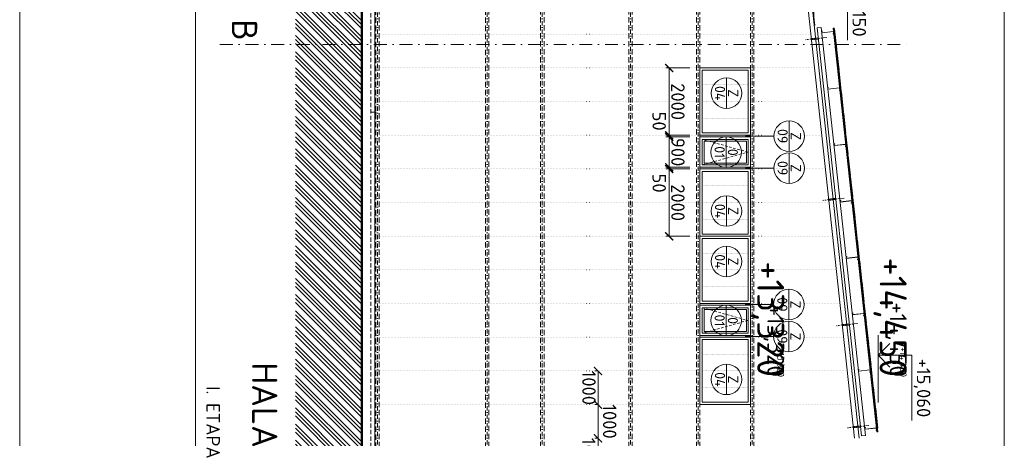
# Model space of a CAD drawing. Header units: millimetres. Extents: x -1695604 to 5289369, y -1488057 to 2187451.
# Tile 23 of 256: x -95850 to -66620, y 11700 to 24134. Entities that reach past the tile are written whole.
import ezdxf
from ezdxf.enums import TextEntityAlignment as Align

# ---------------------------------------------------------------- set-up
doc = ezdxf.new("R2010")
doc.units = ezdxf.units.MM
for name, pattern in [('CARKOVANA', [5, 3, -2]), ('CENTERX2', [101.6, 63.5, -12.7, 12.7, -12.7]), ('DASHDOT', [25.4, 12.7, -6.35, 0, -6.35]), ('DOT', [6.35, 0, -6.35]), ('HIDDEN', [9.525, 6.35, -3.175])]:
    doc.linetypes.add(name, pattern=pattern)
doc.layers.get('Defpoints').update_dxf_attribs({"color": 8})
for name, color, linetype in [('0 @ 1', 7, 'Continuous'), ('0 @ 10', 7, 'Continuous'), ('0 @ 100', 7, 'Continuous'), ('0 @ 200', 7, 'Continuous'), ('0 @ 250 (1)', 7, 'Continuous'), ('0 @ 250 (2)', 7, 'Continuous'), ('0 @ 400', 7, 'Continuous')]:
    doc.layers.add(name, color=color, linetype=linetype)
for name, color, linetype, lineweight in [('A99_FVE_řez', 6, 'Continuous', 5), ('A99_N_kce-pohl', 1, 'Continuous', 9), ('A99_N_kce-rez-ten', 4, 'Continuous', 9), ('A99_N_koty-200', 5, 'Continuous', 5), ('A99_N_koty-200 @ 200', 5, 'Continuous', 5), ('A99_N_koty-200-vysk', 6, 'Continuous', 9), ('A99_N_osy', 1, 'CENTERX2', 9), ('A99_N_sraf', 252, 'Continuous', 0), ('A99_N_txt-popis-200', 240, 'Continuous', 5), ('A99_N_znaceni 200', 5, 'Continuous', 5), ('A99_S_kce-rez-sil', 7, 'Continuous', 15), ('A99_S_osy', 1, 'CENTERX2', 5), ('A99_S_sraf', 252, 'Continuous', 9)]:
    doc.layers.add(name, color=color, linetype=linetype, lineweight=lineweight)
doc.styles.add('A99_kota', font='isocpeur.ttf', dxfattribs={"height": 2})
doc.styles.add('A99_popis', font='isocpeur.ttf')
doc.styles.add('ad_popis 100', font='isocpeur.ttf', dxfattribs={"height": 200})
doc.dimstyles.new('A99_kota_200 new', dxfattribs={"dimscale": 200, "dimtxt": 2, "dimasz": 1.2, "dimexe": 0.5, "dimexo": 1.5, "dimgap": 0.3, "dimtad": 1, "dimdec": 0, "dimzin": 3, "dimdsep": 46, "dimtxsty": 'A99_kota', "dimblk": 'ARCHTICK', "dimcen": 2.5, "dimazin": 2, "dimtfac": 0.75, "dimtdec": 0, "dimtmove": 2, "dimatfit": 0, "dimfxl": 0, "dimtolj": 1, "dimtzin": 0, "dimlwd": 5, "dimlwe": 5, "dimarcsym": 0})

# ---------------------------------------------------------------- blocks, each defined once
blk = doc.blocks.new('*U24')
at = {"color": 0, "linetype": 'ByBlock', "lineweight": -2}
blk.add_line((-3, 0), (7, 0), dxfattribs=at)
for points in [[(0, 0), (0, 5), (0, 5), (9.7, 5)], [(-1.75, 1.75), (0, 0), (1.75, 1.75)]]:
    blk.add_lwpolyline(points, dxfattribs=at)
at = {"color": 0, "linetype": 'ByBlock', "lineweight": -2, "style": 'A99_kota'}
for tag, p in [('VYSKA', (9.2, 7.75)), ('POPIS', (9.2, 4.5))]:
    blk.add_attdef(tag, text='', height=2, dxfattribs=at).set_placement(p, align=Align.TOP_RIGHT)
blk = doc.blocks.new('*U6640')
at = {"layer": 'A99_N_koty-200-vysk', "lineweight": 5}
ref = blk.add_blockref('*U24', (-70975, 30545), dxfattribs=dict(at, xscale=200, yscale=200, zscale=200, rotation=270))
ref.add_attrib('VYSKA', '+14,450', dxfattribs={"layer": '0 @ 200', "color": 0, "linetype": 'ByBlock', "lineweight": -2, "height": 400, "rotation": 270, "style": 'A99_kota'}).set_placement((-69425, 28705), align=Align.TOP_RIGHT)
ref = blk.add_blockref('*U24', (-70975, 30545), dxfattribs=dict(at, xscale=200, yscale=200, zscale=200, rotation=270))
ref.add_attrib('VYSKA', '+14,450', dxfattribs={"layer": '0 @ 100', "color": 0, "linetype": 'ByBlock', "lineweight": -2, "height": 200, "rotation": 270, "style": 'A99_kota'}).set_placement((-69520, 13520), align=Align.TOP_RIGHT)
ref = blk.add_blockref('*U24', (-70975, 30545), dxfattribs=dict(at, xscale=200, yscale=200, zscale=200, rotation=270))
ref.add_attrib('VYSKA', '+14,450', dxfattribs={"layer": '0 @ 1', "color": 0, "linetype": 'ByBlock', "lineweight": -2, "height": 2, "rotation": 270, "style": 'A99_kota'}).set_placement((-69520, 13520), align=Align.TOP_RIGHT)
ref = blk.add_blockref('*U24', (-70975, 30545), dxfattribs=dict(at, xscale=200, yscale=200, zscale=200, rotation=270))
ref.add_attrib('VYSKA', '+14,450', dxfattribs={"layer": '0 @ 400', "color": 0, "linetype": 'ByBlock', "lineweight": -2, "height": 800, "rotation": 270, "style": 'A99_kota'}).set_placement((-69520, 13520), align=Align.TOP_RIGHT)
ref = blk.add_blockref('*U24', (-70975, 30545), dxfattribs=dict(at, xscale=200, yscale=200, zscale=200, rotation=270))
ref.add_attrib('VYSKA', '+14,450', dxfattribs={"layer": '0 @ 10', "color": 0, "linetype": 'ByBlock', "lineweight": -2, "height": 20, "rotation": 270, "style": 'A99_kota'}).set_placement((-69520, 13520), align=Align.TOP_RIGHT)
ref = blk.add_blockref('*U24', (-70975, 30545), dxfattribs=dict(at, xscale=200, yscale=200, zscale=200, rotation=270))
ref.add_attrib('VYSKA', '+14,450', dxfattribs={"layer": '0 @ 250 (1)', "color": 0, "linetype": 'ByBlock', "lineweight": -2, "height": 500, "rotation": 270, "style": 'A99_kota'}).set_placement((-69520, 13520), align=Align.TOP_RIGHT)
ref = blk.add_blockref('*U24', (-70975, 30545), dxfattribs=dict(at, xscale=200, yscale=200, zscale=200, rotation=270))
ref.add_attrib('VYSKA', '+14,450', dxfattribs={"layer": '0 @ 250 (2)', "color": 0, "linetype": 'ByBlock', "lineweight": -2, "height": 500, "rotation": 270, "style": 'A99_kota'}).set_placement((-69520, 13520), align=Align.TOP_RIGHT)
blk = doc.blocks.new('*U57')
at = {"color": 0, "linetype": 'ByBlock', "lineweight": -2}
blk.add_line((3, 0), (-7, 0), dxfattribs=at)
for points in [[(0, 0), (0, 5), (0, 5), (-9.7, 5)], [(1.75, 1.75), (0, 0), (-1.75, 1.75)]]:
    blk.add_lwpolyline(points, dxfattribs=at)
at = {"color": 0, "linetype": 'ByBlock', "lineweight": -2, "style": 'A99_kota'}
blk.add_attdef('VYSKA', text='', height=2, dxfattribs=at).set_placement((-2, 7.75), align=Align.TOP_RIGHT)
blk.add_attdef('POPIS', text='', height=2, dxfattribs=at).set_placement((-9.2, 4.5), align=Align.TOP_LEFT)
blk = doc.blocks.new('*U6647')
at = {"layer": 'A99_N_koty-200-vysk', "lineweight": 5}
ref = blk.add_blockref('*U57', (-70925, 10820), dxfattribs=dict(at, xscale=-200, yscale=200, zscale=200, rotation=269.9999999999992))
ref.add_attrib('VYSKA', '+14,500', dxfattribs={"layer": '0 @ 400', "color": 0, "linetype": 'ByBlock', "lineweight": -2, "height": 800, "rotation": 270, "style": 'A99_kota'}).set_placement((-69520, 28805), align=Align.TOP_RIGHT)
ref = blk.add_blockref('*U57', (-70925, 10820), dxfattribs=dict(at, xscale=-200, yscale=200, zscale=200, rotation=269.9999999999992))
ref.add_attrib('VYSKA', '+14,500', dxfattribs={"layer": '0 @ 250 (1)', "color": 0, "linetype": 'ByBlock', "lineweight": -2, "height": 500, "rotation": 270, "style": 'A99_kota'}).set_placement((-69520, 28805), align=Align.TOP_RIGHT)
ref = blk.add_blockref('*U57', (-70925, 10820), dxfattribs=dict(at, xscale=-200, yscale=200, zscale=200, rotation=269.9999999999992))
ref.add_attrib('VYSKA', '+14,500', dxfattribs={"layer": '0 @ 250 (2)', "color": 0, "linetype": 'ByBlock', "lineweight": -2, "height": 500, "rotation": 270, "style": 'A99_kota'}).set_placement((-69520, 28805), align=Align.TOP_RIGHT)
ref = blk.add_blockref('*U57', (-70925, 10820), dxfattribs=dict(at, xscale=-200, yscale=200, zscale=200, rotation=269.9999999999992))
ref.add_attrib('VYSKA', '+14,500', dxfattribs={"layer": '0 @ 100', "color": 0, "linetype": 'ByBlock', "lineweight": -2, "height": 200, "rotation": 270, "style": 'A99_kota'}).set_placement((-69520, 28805), align=Align.TOP_RIGHT)
ref = blk.add_blockref('*U57', (-70925, 10820), dxfattribs=dict(at, xscale=-200, yscale=200, zscale=200, rotation=269.9999999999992))
ref.add_attrib('VYSKA', '+14,500', dxfattribs={"layer": '0 @ 10', "color": 0, "linetype": 'ByBlock', "lineweight": -2, "height": 20, "rotation": 270, "style": 'A99_kota'}).set_placement((-69520, 28805), align=Align.TOP_RIGHT)
ref = blk.add_blockref('*U57', (-70925, 10820), dxfattribs=dict(at, xscale=-200, yscale=200, zscale=200, rotation=269.9999999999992))
ref.add_attrib('VYSKA', '+14,500', dxfattribs={"layer": '0 @ 1', "color": 0, "linetype": 'ByBlock', "lineweight": -2, "height": 2, "rotation": 270, "style": 'A99_kota'}).set_placement((-69520, 28805), align=Align.TOP_RIGHT)
ref = blk.add_blockref('*U57', (-70925, 10820), dxfattribs=dict(at, xscale=-200, yscale=200, zscale=200, rotation=269.9999999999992))
ref.add_attrib('VYSKA', '+14,500', dxfattribs={"layer": '0 @ 200', "color": 0, "linetype": 'ByBlock', "lineweight": -2, "height": 400, "rotation": 270, "style": 'A99_kota'}).set_placement((-69375, 8980), align=Align.TOP_RIGHT)
blk = doc.blocks.new('*U104')
at = {"color": 0, "linetype": 'ByBlock', "lineweight": -2}
blk.add_line((-3, 0), (7, 0), dxfattribs=at)
for points in [[(0, 0), (0, 5), (0, 5), (9.7, 5)], [(-1.75, 1.75), (0, 0), (1.75, 1.75)]]:
    blk.add_lwpolyline(points, dxfattribs=at)
at = {"color": 0, "linetype": 'ByBlock', "lineweight": -2, "style": 'A99_kota'}
for tag, p in [('VYSKA', (9.2, 7.75)), ('POPIS', (9.2, 4.5))]:
    blk.add_attdef(tag, text='', height=2, dxfattribs=at).set_placement(p, align=Align.TOP_RIGHT)
blk = doc.blocks.new('*U6650')
at = {"layer": 'A99_N_koty-200-vysk', "lineweight": 5}
ref = blk.add_blockref('*U104', (-72276, 25470), dxfattribs=dict(at, xscale=200, yscale=200, zscale=200, rotation=270))
ref.add_attrib('VYSKA', '+13,150', dxfattribs={"layer": '0 @ 200', "color": 0, "linetype": 'ByBlock', "lineweight": -2, "height": 400, "rotation": 270, "style": 'A99_kota'}).set_placement((-70726, 23630), align=Align.TOP_RIGHT)
ref = blk.add_blockref('*U104', (-72276, 25470), dxfattribs=dict(at, xscale=200, yscale=200, zscale=200, rotation=270))
ref.add_attrib('VYSKA', '+13,150', dxfattribs={"layer": '0 @ 100', "color": 0, "linetype": 'ByBlock', "lineweight": -2, "height": 200, "rotation": 270, "style": 'A99_kota'}).set_placement((-70771, 7321), align=Align.TOP_RIGHT)
ref = blk.add_blockref('*U104', (-72276, 25470), dxfattribs=dict(at, xscale=200, yscale=200, zscale=200, rotation=270))
ref.add_attrib('VYSKA', '+13,150', dxfattribs={"layer": '0 @ 1', "color": 0, "linetype": 'ByBlock', "lineweight": -2, "height": 2, "rotation": 270, "style": 'A99_kota'}).set_placement((-70771, 7321), align=Align.TOP_RIGHT)
ref = blk.add_blockref('*U104', (-72276, 25470), dxfattribs=dict(at, xscale=200, yscale=200, zscale=200, rotation=270))
ref.add_attrib('VYSKA', '+13,150', dxfattribs={"layer": '0 @ 400', "color": 0, "linetype": 'ByBlock', "lineweight": -2, "height": 800, "rotation": 270, "style": 'A99_kota'}).set_placement((-70771, 7321), align=Align.TOP_RIGHT)
ref = blk.add_blockref('*U104', (-72276, 25470), dxfattribs=dict(at, xscale=200, yscale=200, zscale=200, rotation=270))
ref.add_attrib('VYSKA', '+13,150', dxfattribs={"layer": '0 @ 10', "color": 0, "linetype": 'ByBlock', "lineweight": -2, "height": 20, "rotation": 270, "style": 'A99_kota'}).set_placement((-70771, 7321), align=Align.TOP_RIGHT)
ref = blk.add_blockref('*U104', (-72276, 25470), dxfattribs=dict(at, xscale=200, yscale=200, zscale=200, rotation=270))
ref.add_attrib('VYSKA', '+13,150', dxfattribs={"layer": '0 @ 250 (1)', "color": 0, "linetype": 'ByBlock', "lineweight": -2, "height": 500, "rotation": 270, "style": 'A99_kota'}).set_placement((-70771, 7321), align=Align.TOP_RIGHT)
ref = blk.add_blockref('*U104', (-72276, 25470), dxfattribs=dict(at, xscale=200, yscale=200, zscale=200, rotation=270))
ref.add_attrib('VYSKA', '+13,150', dxfattribs={"layer": '0 @ 250 (2)', "color": 0, "linetype": 'ByBlock', "lineweight": -2, "height": 500, "rotation": 270, "style": 'A99_kota'}).set_placement((-70771, 7321), align=Align.TOP_RIGHT)
blk = doc.blocks.new('*U32')
at = {"color": 0, "linetype": 'ByBlock', "lineweight": -2}
blk.add_line((-3, 0), (7, 0), dxfattribs=at)
for points in [[(-1.75, -1.75), (0, 0), (1.75, -1.75)], [(0, 0), (0, -5), (0, -5), (9.7, -5)]]:
    blk.add_lwpolyline(points, dxfattribs=at)
at = {"color": 0, "linetype": 'ByBlock', "lineweight": -2, "style": 'A99_kota'}
for tag, p in [('VYSKA', (9.2, -2.25)), ('POPIS', (9.2, -5.5))]:
    blk.add_attdef(tag, text='', height=2, dxfattribs=at).set_placement(p, align=Align.TOP_RIGHT)
blk = doc.blocks.new('*U6651')
at = {"layer": 'A99_N_koty-200-vysk', "lineweight": 5}
ref = blk.add_blockref('*U32', (-72104, 30545), dxfattribs=dict(at, xscale=200, yscale=200, zscale=200, rotation=270))
ref.add_attrib('VYSKA', '+13,320', dxfattribs={"layer": '0 @ 400', "color": 0, "linetype": 'ByBlock', "lineweight": -2, "height": 800, "rotation": 270, "style": 'A99_kota'}).set_placement((-73155, 13520), align=Align.TOP_RIGHT)
ref = blk.add_blockref('*U32', (-72104, 30545), dxfattribs=dict(at, xscale=200, yscale=200, zscale=200, rotation=270))
ref.add_attrib('VYSKA', '+13,320', dxfattribs={"layer": '0 @ 250 (1)', "color": 0, "linetype": 'ByBlock', "lineweight": -2, "height": 500, "rotation": 270, "style": 'A99_kota'}).set_placement((-73155, 13520), align=Align.TOP_RIGHT)
ref = blk.add_blockref('*U32', (-72104, 30545), dxfattribs=dict(at, xscale=200, yscale=200, zscale=200, rotation=270))
ref.add_attrib('VYSKA', '+13,320', dxfattribs={"layer": '0 @ 250 (2)', "color": 0, "linetype": 'ByBlock', "lineweight": -2, "height": 500, "rotation": 270, "style": 'A99_kota'}).set_placement((-73155, 13520), align=Align.TOP_RIGHT)
ref = blk.add_blockref('*U32', (-72104, 30545), dxfattribs=dict(at, xscale=200, yscale=200, zscale=200, rotation=270))
ref.add_attrib('VYSKA', '+13,320', dxfattribs={"layer": '0 @ 100', "color": 0, "linetype": 'ByBlock', "lineweight": -2, "height": 200, "rotation": 270, "style": 'A99_kota'}).set_placement((-73155, 13520), align=Align.TOP_RIGHT)
ref = blk.add_blockref('*U32', (-72104, 30545), dxfattribs=dict(at, xscale=200, yscale=200, zscale=200, rotation=270))
ref.add_attrib('VYSKA', '+13,320', dxfattribs={"layer": '0 @ 10', "color": 0, "linetype": 'ByBlock', "lineweight": -2, "height": 20, "rotation": 270, "style": 'A99_kota'}).set_placement((-73155, 13520), align=Align.TOP_RIGHT)
ref = blk.add_blockref('*U32', (-72104, 30545), dxfattribs=dict(at, xscale=200, yscale=200, zscale=200, rotation=270))
ref.add_attrib('VYSKA', '+13,320', dxfattribs={"layer": '0 @ 1', "color": 0, "linetype": 'ByBlock', "lineweight": -2, "height": 2, "rotation": 270, "style": 'A99_kota'}).set_placement((-73155, 13520), align=Align.TOP_RIGHT)
ref = blk.add_blockref('*U32', (-72104, 30545), dxfattribs=dict(at, xscale=200, yscale=200, zscale=200, rotation=270))
ref.add_attrib('VYSKA', '+13,320', dxfattribs={"layer": '0 @ 200', "color": 0, "linetype": 'ByBlock', "lineweight": -2, "height": 400, "rotation": 270, "style": 'A99_kota'}).set_placement((-72554, 28705), align=Align.TOP_RIGHT)
blk = doc.blocks.new('*U97')
at = {"color": 0, "linetype": 'ByBlock'}
blk.add_line((-3.02, 0), (3.02, 0), dxfattribs=at)
blk.add_circle((0, 0), 3.02, dxfattribs=at)
at = {"color": 0, "linetype": 'ByBlock', "style": 'A99_popis'}
for tag, p in [('KATEGORIE', (0, 1.31)), ('PRVEK', (0, -1.3))]:
    blk.add_attdef(tag, text='', height=2, dxfattribs=at).set_placement(p, align=Align.MIDDLE_CENTER)
blk = doc.blocks.new('_ArchTick')
at = {"color": 0, "linetype": 'ByBlock', "const_width": 0.15}
blk.add_lwpolyline([(-0.5, -0.5), (0.5, 0.5)], dxfattribs=at)
blk = doc.blocks.new('*D435')
at = {"layer": 'A99_N_koty-200', "color": 0, "lineweight": 5, "transparency": 16777216}
for p, q in [((-87957, 26350), (-90735, 26350)), ((-90635, -950), (-90635, 26350)), ((-86635, -950), (-90735, -950))]:
    blk.add_line(p, q, dxfattribs=at)
at = {"layer": 'Defpoints', "color": 0, "linetype": 'Continuous', "lineweight": 0, "transparency": 16777216}
for p in [(-90635, 26350), (-87657, 26350), (-85045, -950)]:
    blk.add_point(p, dxfattribs=at)
at = {"layer": 'A99_N_koty-200', "color": 0, "linetype": 'Continuous', "lineweight": 5, "transparency": 16777216, "xscale": 240, "yscale": 240, "zscale": 240}
for p, rotation in [((-90635, 26350), 90), ((-90635, -950), 270)]:
    blk.add_blockref('_ArchTick', p, dxfattribs=dict(at, rotation=rotation))
at = {"layer": 'A99_N_koty-200', "color": 0, "linetype": 'Continuous', "lineweight": 5, "transparency": 16777216, "insert": (-90107, 12173), "char_height": 400, "attachment_point": 5, "rotation": 270, "style": 'A99_kota', "bg_fill": 3, "box_fill_scale": 1.1, "bg_fill_color": 256, "bg_fill_true_color": 13158600, "bg_fill_transparency": 0}
blk.add_mtext('\\A1;I. ETAPA', dxfattribs=at)
blk = doc.blocks.new('*U6654')
at = {"layer": 'A99_N_koty-200-vysk', "lineweight": 5}
ref = blk.add_blockref('*U57', (-70365, 14165), dxfattribs=dict(at, xscale=-200, yscale=200, zscale=200, rotation=269.9999999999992))
ref.add_attrib('VYSKA', '+15,060', dxfattribs={"layer": '0 @ 400', "color": 0, "linetype": 'ByBlock', "lineweight": -2, "height": 800, "rotation": 270, "style": 'A99_kota'}).set_placement((-68960, 28805), align=Align.TOP_RIGHT)
ref = blk.add_blockref('*U57', (-70365, 14165), dxfattribs=dict(at, xscale=-200, yscale=200, zscale=200, rotation=269.9999999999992))
ref.add_attrib('VYSKA', '+15,060', dxfattribs={"layer": '0 @ 250 (1)', "color": 0, "linetype": 'ByBlock', "lineweight": -2, "height": 500, "rotation": 270, "style": 'A99_kota'}).set_placement((-68960, 28805), align=Align.TOP_RIGHT)
ref = blk.add_blockref('*U57', (-70365, 14165), dxfattribs=dict(at, xscale=-200, yscale=200, zscale=200, rotation=269.9999999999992))
ref.add_attrib('VYSKA', '+15,060', dxfattribs={"layer": '0 @ 250 (2)', "color": 0, "linetype": 'ByBlock', "lineweight": -2, "height": 500, "rotation": 270, "style": 'A99_kota'}).set_placement((-68960, 28805), align=Align.TOP_RIGHT)
ref = blk.add_blockref('*U57', (-70365, 14165), dxfattribs=dict(at, xscale=-200, yscale=200, zscale=200, rotation=269.9999999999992))
ref.add_attrib('VYSKA', '+15,060', dxfattribs={"layer": '0 @ 100', "color": 0, "linetype": 'ByBlock', "lineweight": -2, "height": 200, "rotation": 270, "style": 'A99_kota'}).set_placement((-68960, 28805), align=Align.TOP_RIGHT)
ref = blk.add_blockref('*U57', (-70365, 14165), dxfattribs=dict(at, xscale=-200, yscale=200, zscale=200, rotation=269.9999999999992))
ref.add_attrib('VYSKA', '+15,060', dxfattribs={"layer": '0 @ 10', "color": 0, "linetype": 'ByBlock', "lineweight": -2, "height": 20, "rotation": 270, "style": 'A99_kota'}).set_placement((-68960, 28805), align=Align.TOP_RIGHT)
ref = blk.add_blockref('*U57', (-70365, 14165), dxfattribs=dict(at, xscale=-200, yscale=200, zscale=200, rotation=269.9999999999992))
ref.add_attrib('VYSKA', '+15,060', dxfattribs={"layer": '0 @ 1', "color": 0, "linetype": 'ByBlock', "lineweight": -2, "height": 2, "rotation": 270, "style": 'A99_kota'}).set_placement((-68960, 28805), align=Align.TOP_RIGHT)
ref = blk.add_blockref('*U57', (-70365, 14165), dxfattribs=dict(at, xscale=-200, yscale=200, zscale=200, rotation=269.9999999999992))
ref.add_attrib('VYSKA', '+15,060', dxfattribs={"layer": '0 @ 200', "color": 0, "linetype": 'ByBlock', "lineweight": -2, "height": 400, "rotation": 270, "style": 'A99_kota'}).set_placement((-68815, 12325), align=Align.TOP_RIGHT)
blk = doc.blocks.new('*D450')
at = {"layer": 'A99_N_koty-200', "color": 0, "lineweight": 5, "transparency": 16777216}
for p, q in [((-75955, 22700), (-76670, 22700)), ((-76570, 22700), (-76570, 20700)), ((-75955, 20700), (-76670, 20700))]:
    blk.add_line(p, q, dxfattribs=at)
at = {"layer": 'Defpoints', "color": 0, "lineweight": 0, "transparency": 16777216}
for p in [(-75655, 22700), (-76570, 20700), (-75655, 20700)]:
    blk.add_point(p, dxfattribs=at)
at = {"layer": 'A99_N_koty-200', "color": 0, "lineweight": 5, "transparency": 16777216, "xscale": 240, "yscale": 240, "zscale": 240}
for p, rotation in [((-76570, 22700), 90), ((-76570, 20700), 270)]:
    blk.add_blockref('_ArchTick', p, dxfattribs=dict(at, rotation=rotation))
at = {"layer": 'A99_N_koty-200', "color": 0, "transparency": 16777216, "insert": (-76310, 21700), "char_height": 400, "attachment_point": 5, "rotation": 270, "style": 'A99_kota'}
blk.add_mtext('\\A1;2000', dxfattribs=at)
blk = doc.blocks.new('*D451')
at = {"layer": 'A99_N_koty-200', "color": 0, "lineweight": 5, "transparency": 16777216}
for p, q in [((-76570, 20700), (-76570, 20940)), ((-75955, 20700), (-76670, 20700)), ((-75955, 20650), (-76670, 20650)), ((-76570, 20700), (-76570, 20650)), ((-76570, 20650), (-76570, 20410))]:
    blk.add_line(p, q, dxfattribs=at)
at = {"layer": 'Defpoints', "color": 0, "lineweight": 0, "transparency": 16777216}
for p in [(-76570, 20650), (-75655, 20700), (-75655, 20650)]:
    blk.add_point(p, dxfattribs=at)
at = {"layer": 'A99_N_koty-200', "color": 0, "lineweight": 5, "transparency": 16777216, "xscale": 240, "yscale": 240, "zscale": 240}
for p, rotation in [((-76570, 20700), 270), ((-76570, 20650), 90)]:
    blk.add_blockref('_ArchTick', p, dxfattribs=dict(at, rotation=rotation))
at = {"layer": 'A99_N_koty-200', "color": 0, "transparency": 16777216, "insert": (-76865, 21120), "char_height": 400, "attachment_point": 5, "rotation": 270, "style": 'A99_kota'}
blk.add_mtext('\\A1;50', dxfattribs=at)
blk = doc.blocks.new('*D452')
at = {"layer": 'A99_N_koty-200', "color": 0, "lineweight": 5, "transparency": 16777216}
for p, q in [((-75955, 20650), (-76670, 20650)), ((-76570, 20650), (-76570, 19750)), ((-75955, 19750), (-76670, 19750))]:
    blk.add_line(p, q, dxfattribs=at)
at = {"layer": 'Defpoints', "color": 0, "lineweight": 0, "transparency": 16777216}
for p in [(-75655, 20650), (-76570, 19750), (-75655, 19750)]:
    blk.add_point(p, dxfattribs=at)
at = {"layer": 'A99_N_koty-200', "color": 0, "lineweight": 5, "transparency": 16777216, "xscale": 240, "yscale": 240, "zscale": 240}
for p, rotation in [((-76570, 20650), 90), ((-76570, 19750), 270)]:
    blk.add_blockref('_ArchTick', p, dxfattribs=dict(at, rotation=rotation))
at = {"layer": 'A99_N_koty-200', "color": 0, "transparency": 16777216, "insert": (-76310, 20200), "char_height": 400, "attachment_point": 5, "rotation": 270, "style": 'A99_kota'}
blk.add_mtext('\\A1;900', dxfattribs=at)
blk = doc.blocks.new('*D453')
at = {"layer": 'A99_N_koty-200', "color": 0, "lineweight": 5, "transparency": 16777216}
for p, q in [((-75955, 19700), (-76670, 19700)), ((-76570, 17700), (-76570, 19700)), ((-75955, 17700), (-76670, 17700))]:
    blk.add_line(p, q, dxfattribs=at)
at = {"layer": 'Defpoints', "color": 0, "lineweight": 0, "transparency": 16777216}
for p in [(-76570, 19700), (-75655, 19700), (-75655, 17700)]:
    blk.add_point(p, dxfattribs=at)
at = {"layer": 'A99_N_koty-200', "color": 0, "lineweight": 5, "transparency": 16777216, "xscale": 240, "yscale": 240, "zscale": 240}
for p, rotation in [((-76570, 19700), 90), ((-76570, 17700), 270)]:
    blk.add_blockref('_ArchTick', p, dxfattribs=dict(at, rotation=rotation))
at = {"layer": 'A99_N_koty-200', "color": 0, "transparency": 16777216, "insert": (-76310, 18700), "char_height": 400, "attachment_point": 5, "rotation": 270, "style": 'A99_kota'}
blk.add_mtext('\\A1;2000', dxfattribs=at)
blk = doc.blocks.new('*D454')
at = {"layer": 'A99_N_koty-200', "color": 0, "lineweight": 5, "transparency": 16777216}
for p, q in [((-76570, 19750), (-76570, 19990)), ((-75955, 19750), (-76670, 19750)), ((-75955, 19700), (-76670, 19700)), ((-76570, 19700), (-76570, 19750)), ((-76570, 19700), (-76570, 19460))]:
    blk.add_line(p, q, dxfattribs=at)
at = {"layer": 'Defpoints', "color": 0, "lineweight": 0, "transparency": 16777216}
for p in [(-76570, 19750), (-75655, 19750), (-75655, 19700)]:
    blk.add_point(p, dxfattribs=at)
at = {"layer": 'A99_N_koty-200', "color": 0, "lineweight": 5, "transparency": 16777216, "xscale": 240, "yscale": 240, "zscale": 240}
for p, rotation in [((-76570, 19750), 270), ((-76570, 19700), 90)]:
    blk.add_blockref('_ArchTick', p, dxfattribs=dict(at, rotation=rotation))
at = {"layer": 'A99_N_koty-200', "color": 0, "transparency": 16777216, "insert": (-76865, 19280), "char_height": 400, "attachment_point": 5, "rotation": 270, "style": 'A99_kota'}
blk.add_mtext('\\A1;50', dxfattribs=at)
blk = doc.blocks.new('*D455')
at = {"layer": 'A99_N_koty-200', "color": 0, "lineweight": 5, "transparency": 16777216}
for p, q in [((-78680, 12700), (-78780, 12700)), ((-78680, 11700), (-78680, 12700)), ((-78680, 11700), (-78780, 11700))]:
    blk.add_line(p, q, dxfattribs=at)
at = {"layer": 'Defpoints', "color": 0, "lineweight": 0, "transparency": 16777216}
for p in [(-78680, 12700), (-78680, 12700), (-78680, 11700)]:
    blk.add_point(p, dxfattribs=at)
at = {"layer": 'A99_N_koty-200', "color": 0, "lineweight": 5, "transparency": 16777216, "xscale": 240, "yscale": 240, "zscale": 240}
for p, rotation in [((-78680, 12700), 90), ((-78680, 11700), 270)]:
    blk.add_blockref('_ArchTick', p, dxfattribs=dict(at, rotation=rotation))
at = {"layer": 'A99_N_koty-200', "color": 0, "transparency": 16777216, "insert": (-78335, 12200), "char_height": 400, "attachment_point": 5, "rotation": 270, "style": 'A99_kota'}
blk.add_mtext('\\A1;1000', dxfattribs=at)
blk = doc.blocks.new('*D456')
at = {"layer": 'A99_N_koty-200', "color": 0, "lineweight": 5, "transparency": 16777216}
for p, q in [((-78680, 13700), (-78780, 13700)), ((-78680, 12700), (-78680, 13700)), ((-78680, 12700), (-78780, 12700))]:
    blk.add_line(p, q, dxfattribs=at)
at = {"layer": 'Defpoints', "color": 0, "lineweight": 0, "transparency": 16777216}
for p in [(-78680, 13700), (-78680, 13700), (-78680, 12700)]:
    blk.add_point(p, dxfattribs=at)
at = {"layer": 'A99_N_koty-200', "color": 0, "lineweight": 5, "transparency": 16777216, "xscale": 240, "yscale": 240, "zscale": 240}
for p, rotation in [((-78680, 13700), 90), ((-78680, 12700), 270)]:
    blk.add_blockref('_ArchTick', p, dxfattribs=dict(at, rotation=rotation))
at = {"layer": 'A99_N_koty-200', "color": 0, "transparency": 16777216, "insert": (-78950, 13200), "char_height": 400, "attachment_point": 5, "rotation": 270, "style": 'A99_kota'}
blk.add_mtext('\\A1;1000', dxfattribs=at)
blk = doc.blocks.new('*D457')
at = {"layer": 'A99_N_koty-200', "color": 0, "lineweight": 5, "transparency": 16777216}
for p, q in [((-78680, 11700), (-78780, 11700)), ((-78680, 11700), (-78680, 10700)), ((-78680, 10700), (-78780, 10700))]:
    blk.add_line(p, q, dxfattribs=at)
at = {"layer": 'Defpoints', "color": 0, "lineweight": 0, "transparency": 16777216}
for p in [(-78680, 11700), (-78680, 10700), (-78680, 10700)]:
    blk.add_point(p, dxfattribs=at)
at = {"layer": 'A99_N_koty-200', "color": 0, "lineweight": 5, "transparency": 16777216, "xscale": 240, "yscale": 240, "zscale": 240}
for p, rotation in [((-78680, 11700), 90), ((-78680, 10700), 270)]:
    blk.add_blockref('_ArchTick', p, dxfattribs=dict(at, rotation=rotation))
at = {"layer": 'A99_N_koty-200', "color": 0, "transparency": 16777216, "insert": (-78955, 11200), "char_height": 400, "attachment_point": 5, "rotation": 270, "style": 'A99_kota'}
blk.add_mtext('\\A1;1000', dxfattribs=at)

msp = doc.modelspace()

# ---------------------------------------------------------------- hatches: boundary and pattern name
at = {"layer": 'A99_S_sraf', "linetype": 'Continuous', "lineweight": 0}
h = msp.add_hatch(dxfattribs=at)
h.set_pattern_fill('ZEM_PUVODNI', color=256, scale=85)
h.set_pattern_definition([(315, (-68810, 5e-10), (240.4163, 240.4163), []), (315, (-68810, -120.2), (240.4163, 240.4163), []), (315, (-68810, -240.4), (240.4163, 240.4163), [])])
h.paths.add_polyline_path([(-87665, -11482.5), (-85695, -11482.5), (-85695, 24515), (-85625, 24515), (-85625, 114390), (-87665, 114390)])

# ---------------------------------------------------------------- linework, layer by layer
at = {"layer": 'A99_FVE_řez', "lineweight": 5, "ltscale": 2}
for points in [[(-72055.4, 23902.7), (-70742.1, 11783.7), (-70861.4, 11770.7), (-72174.7, 23889.8)], [(-71694.9, 23778.3), (-71688.5, 23718.7), (-71708.4, 23716.5), (-71707.8, 23711.5), (-71683, 23714.2), (-71690.5, 23783.8), (-72033.5, 23746.7), (-72037.8, 23786.4), (-72017.9, 23788.6), (-72018.5, 23793.6), (-72043.3, 23790.9), (-72037.9, 23741.2), (-71694.9, 23778.3)], [(-71700.7, 23878.3), (-70401.7, 11891), (-70371.9, 11894.2), (-71670.9, 23881.5)], [(-71668.2, 23856.7), (-71658.3, 23857.7), (-71593.6, 23261.2), (-71603.6, 23260.2)], [(-71600.9, 23235.3), (-71590.9, 23236.4), (-71526.3, 22639.9), (-71536.2, 22638.8)], [(-71533, 22609), (-71523.1, 22610), (-71458.4, 22013.5), (-71468.4, 22012.5)], [(-71513.7, 22105.6), (-71507.2, 22046), (-71527.1, 22043.8), (-71526.5, 22038.8), (-71501.7, 22041.5), (-71509.2, 22111.1), (-71852.2, 22074), (-71856.5, 22113.7), (-71836.7, 22115.9), (-71837.2, 22120.9), (-71862, 22118.2), (-71856.7, 22068.4), (-71513.7, 22105.6)], [(-71465.4, 21985.1), (-71455.5, 21986.2), (-71390.8, 21389.7), (-71400.8, 21388.6)], [(-71397.5, 21358.8), (-71387.6, 21359.9), (-71322.9, 20763.4), (-71332.9, 20762.3)], [(-71329.9, 20734.9), (-71320, 20736), (-71255.3, 20139.5), (-71265.3, 20138.4)], [(-71332.1, 20430.4), (-71325.7, 20370.8), (-71345.6, 20368.6), (-71345, 20363.6), (-71320.2, 20366.3), (-71327.7, 20435.9), (-71670.7, 20398.8), (-71675, 20438.5), (-71655.1, 20440.7), (-71655.7, 20445.7), (-71680.5, 20443), (-71675.1, 20393.3), (-71332.1, 20430.4)], [(-71261.5, 20103.6), (-71251.6, 20104.7), (-71186.9, 19508.2), (-71196.9, 19507.1)], [(-71193.9, 19479.8), (-71184, 19480.9), (-71119.3, 18884.4), (-71129.3, 18883.3)], [(-71150.6, 18755.2), (-71144.1, 18695.6), (-71164, 18693.4), (-71163.5, 18688.5), (-71138.6, 18691.2), (-71146.2, 18760.7), (-71489.2, 18723.6), (-71493.5, 18763.3), (-71473.6, 18765.5), (-71474.1, 18770.5), (-71499, 18767.8), (-71493.6, 18718.1), (-71150.6, 18755.2)], [(-71060.9, 18252), (-71050.9, 18253.1), (-71115.6, 18849.6), (-71125.5, 18848.5)], [(-70993.3, 17628.1), (-70983.3, 17629.2), (-71048, 18225.7), (-71057.9, 18224.6)], [(-70925.4, 17001.8), (-70915.4, 17002.9), (-70980.1, 17599.4), (-70990, 17598.3)], [(-70969.1, 17080), (-70962.6, 17020.4), (-70982.5, 17018.2), (-70981.9, 17013.3), (-70957.1, 17016), (-70964.6, 17085.6), (-71307.6, 17048.4), (-71311.9, 17088.1), (-71292.1, 17090.3), (-71292.6, 17095.3), (-71317.4, 17092.6), (-71312.1, 17042.9), (-70969.1, 17080)], [(-70857.8, 16377.9), (-70847.8, 16379), (-70912.5, 16975.5), (-70922.4, 16974.5)], [(-70789.9, 15751.6), (-70780, 15752.7), (-70844.6, 16349.2), (-70854.5, 16348.1)], [(-70721.8, 15122.8), (-70711.8, 15123.9), (-70776.5, 15720.4), (-70786.4, 15719.3)], [(-70787.5, 15404.8), (-70781.1, 15345.2), (-70800.9, 15343), (-70800.4, 15338.1), (-70775.6, 15340.8), (-70783.1, 15410.4), (-71126.1, 15373.2), (-71130.4, 15413), (-71110.5, 15415.1), (-71111.1, 15420.1), (-71135.9, 15417.4), (-71130.5, 15367.7), (-70787.5, 15404.8)], [(-70653.9, 14496.5), (-70643.9, 14497.5), (-70708.6, 15094), (-70718.5, 15093)], [(-70586.3, 13872.6), (-70576.3, 13873.7), (-70641, 14470.2), (-70650.9, 14469.1)], [(-70606, 13729.7), (-70599.5, 13670), (-70619.4, 13667.9), (-70618.9, 13662.9), (-70594, 13665.6), (-70601.6, 13735.2), (-70944.6, 13698), (-70948.9, 13737.8), (-70929, 13739.9), (-70929.5, 13744.9), (-70954.4, 13742.2), (-70949, 13692.5), (-70606, 13729.7)], [(-70518.7, 13248.8), (-70508.7, 13249.8), (-70573.4, 13846.3), (-70583.3, 13845.3)], [(-70450.8, 12622.4), (-70440.9, 12623.5), (-70505.5, 13220), (-70515.4, 13218.9)], [(-70383.2, 11998.6), (-70373.3, 11999.7), (-70437.9, 12596.2), (-70447.8, 12595.1)], [(-70419.1, 12004.8), (-70412.6, 11945.1), (-70432.5, 11942.9), (-70432, 11938), (-70407.1, 11940.7), (-70414.6, 12010.3), (-70757.6, 11973.1), (-70761.9, 12012.9), (-70742.1, 12015), (-70742.6, 12020), (-70767.5, 12017.3), (-70762.1, 11967.6), (-70419.1, 12004.8)]]:
    msp.add_lwpolyline(points, close=True, dxfattribs=at)
at = {"layer": 'A99_FVE_řez', "linetype": 'DASHDOT', "lineweight": 5, "ltscale": 8}
for points in [[(-71892.7, 23606), (-72524, 23537.6)], [(-71375.7, 18835.6), (-72007, 18767.2)], [(-70972.1, 15110.8), (-71603.4, 15042.3)], [(-70643.7, 12081), (-71275.1, 12012.6)]]:
    msp.add_lwpolyline(points, dxfattribs=at)
at = {"layer": 'A99_FVE_řez', "lineweight": 5}
for points in [[(-72148.3, 23598.4), (-72144, 23558.7), (-72352.8, 23536), (-72357.1, 23575.8)], [(-71627.1, 18788.2), (-71631.4, 18828), (-71840.2, 18805.4), (-71835.9, 18765.6)], [(-71223.4, 15063.4), (-71227.7, 15103.2), (-71436.5, 15080.5), (-71432.2, 15040.8)], [(-70895.1, 12033.6), (-70899.4, 12073.4), (-71108.2, 12050.8), (-71103.9, 12011)]]:
    msp.add_lwpolyline(points, close=True, dxfattribs=at)
at = {"layer": 'A99_N_kce-pohl', "color": 7, "linetype": 'HIDDEN', "lineweight": 5, "ltscale": 20}
msp.add_line((-85425, 5915.1), (-85425, 100450), dxfattribs=at)
at = {"layer": 'A99_N_kce-pohl', "color": 1, "linetype": 'Continuous', "lineweight": 9}
msp.add_line((-85309.9, 24515), (-85309.9, 5915), dxfattribs=at)
at = {"layer": 'A99_N_kce-pohl', "color": 1, "linetype": 'Continuous', "lineweight": 13}
msp.add_line((-72309.6, 24438.4), (-70929.2, 11700), dxfattribs=at)
at = {"layer": 'A99_N_kce-pohl', "color": 1, "linetype": 'Continuous', "lineweight": 5}
for points in [[(-72247.4, 23957.3), (-72322.4, 24649)], [(-72446.7, 24450), (-71065, 11700)]]:
    msp.add_lwpolyline(points, dxfattribs=at)
at = {"layer": 'A99_N_kce-pohl', "linetype": 'Continuous', "lineweight": 5, "ltscale": 0.5}
for points in [[(-74155, 22700), (-74155, 20700), (-75655, 20700), (-75655, 22700)], [(-74225, 22630), (-74225, 20770), (-75585, 20770), (-75585, 22630)], [(-74155, 20700), (-74155, 19700), (-75655, 19700), (-75655, 20700)], [(-74225, 20580), (-74225, 19820), (-75585, 19820), (-75585, 20580)], [(-74275, 20530), (-74275, 19870), (-75535, 19870), (-75535, 20530)], [(-74155, 17700), (-74155, 19700), (-75655, 19700), (-75655, 17700)], [(-74225, 17763.8), (-74225, 19623.8), (-75585, 19623.8), (-75585, 17763.8)], [(-74155, 17700), (-74155, 15700), (-75655, 15700), (-75655, 17700)], [(-74225, 17636.2), (-74225, 15776.2), (-75585, 15776.2), (-75585, 17636.2)], [(-74155, 14700), (-74155, 15700), (-75655, 15700), (-75655, 14700)], [(-74225, 14820), (-74225, 15580), (-75585, 15580), (-75585, 14820)], [(-74275, 14870), (-74275, 15530), (-75535, 15530), (-75535, 14870)], [(-74155, 12700), (-74155, 14700), (-75655, 14700), (-75655, 12700)], [(-74225, 12770), (-74225, 14630), (-75585, 14630), (-75585, 12770)]]:
    msp.add_lwpolyline(points, close=True, dxfattribs=at)
at = {"layer": 'A99_N_kce-pohl', "linetype": 'DOT', "lineweight": 5, "ltscale": 4}
for points in [[(-75575, 22200), (-74235, 22200)], [(-75575, 21700), (-74235, 21700)], [(-75575, 21200), (-74235, 21200)], [(-75575, 19200), (-74235, 19200)], [(-75575, 18700), (-74235, 18700)], [(-75575, 18200), (-74235, 18200)], [(-75575, 17200), (-74235, 17200)], [(-75575, 16700), (-74235, 16700)], [(-75575, 16200), (-74235, 16200)], [(-75575, 14200), (-74235, 14200)], [(-75575, 13700), (-74235, 13700)], [(-75575, 13200), (-74235, 13200)]]:
    msp.add_lwpolyline(points, dxfattribs=at)
at = {"layer": 'A99_N_kce-pohl', "linetype": 'Continuous', "lineweight": 5, "ltscale": 0.5}
for points in [[(-74155, 20700), (-74155, 20650), (-75655, 20650)], [(-74155, 19700), (-74155, 19750), (-75655, 19750)], [(-74155, 15700), (-74155, 15650), (-75655, 15650)], [(-74155, 14700), (-74155, 14750), (-75655, 14750)]]:
    msp.add_lwpolyline(points, dxfattribs=at)
at = {"layer": 'A99_N_kce-pohl', "linetype": 'CARKOVANA', "lineweight": 5, "ltscale": 25}
for points in [[(-75585, 19820), (-74235, 20200), (-75585, 20580)], [(-75585, 15580), (-74235, 15200), (-75585, 14820)]]:
    msp.add_lwpolyline(points, dxfattribs=at)
at = {"layer": 'A99_N_osy', "linetype": 'DASHDOT', "lineweight": 9, "ltscale": 30}
msp.add_lwpolyline([(-89905, 23400), (-69440, 23400)], dxfattribs=at)
at = {"layer": 'A99_N_sraf', "linetype": 'DOT', "lineweight": 5, "ltscale": 7}
for points in [[(-85309.9, 23700), (-72365.4, 23700)], [(-85309.9, 22700), (-72257, 22700)], [(-85309.9, 21700), (-75655, 21700)], [(-74145, 21700), (-72148.7, 21700)], [(-85309.9, 20700), (-75655, 20700)], [(-74145, 20700), (-72040.3, 20700)], [(-85309.9, 19700), (-75655, 19700)], [(-74145, 19700), (-71931.9, 19700)], [(-85309.9, 18700), (-75655, 18700)], [(-74145, 18700), (-71823.6, 18700)], [(-85309.9, 17700), (-75655, 17700)], [(-74145, 17700), (-71715.2, 17700)], [(-85309.9, 16700), (-75655, 16700)], [(-74145, 16700), (-71606.8, 16700)], [(-85309.9, 15700), (-75655, 15700)], [(-74145, 15700), (-71498.5, 15700)], [(-85309.9, 14700), (-75655, 14700)], [(-74145, 14700), (-71390.1, 14700)], [(-85309.9, 13700), (-75655, 13700)], [(-74145, 13700), (-71281.7, 13700)], [(-85309.9, 12700), (-71173.4, 12700)]]:
    msp.add_lwpolyline(points, dxfattribs=at)
at = {"layer": 'A99_N_znaceni 200'}
for points in [[(-73459.5, 20675), (-74300, 20675)], [(-73459.5, 19725), (-74300, 19725)], [(-73469.5, 15675), (-74310, 15675)], [(-73469.5, 14725), (-74310, 14725)]]:
    msp.add_lwpolyline(points, dxfattribs=at)
at = {"layer": 'A99_S_kce-rez-sil', "linetype": 'HIDDEN', "lineweight": 0, "ltscale": 25}
for points in [[(-82025, 5700), (-82025, 24450), (-81925, 24450), (-81925, 5700)], [(-80385, -950), (-80385, 24450), (-80285, 24450), (-80285, -950)], [(-77765, -950), (-77765, 24450), (-77665, 24450), (-77665, -950)], [(-75755, -950), (-75755, 24450), (-75655, 24450), (-75655, -950)], [(-74155, -950), (-74155, 24450), (-74055, 24450), (-74055, -950)]]:
    msp.add_lwpolyline(points, dxfattribs=at)
at = {"layer": 'A99_S_osy', "linetype": 'DASHDOT', "lineweight": 5, "ltscale": 10}
for points in [[(-81975, 24600), (-81975, 5700)], [(-80335, 24600), (-80335, -950)], [(-77715, 24600), (-77715, -950)], [(-75705, 24600), (-75705, -950)], [(-74105, 24600), (-74105, -950)]]:
    msp.add_lwpolyline(points, dxfattribs=at)

# ---------------------------------------------------------------- block references
at = {"layer": 'A99_N_txt-popis-200', "color": 3, "linetype": 'Continuous', "lineweight": 18}
for name in ['*U6647', '*U6654', '*U6651', '*U6640', '*U6650']:
    msp.add_blockref(name, (0, 0), dxfattribs=at)
at = {"layer": 'A99_N_znaceni 200', "xscale": 150, "yscale": 150, "zscale": 150, "rotation": 270}
for p, values in [((-74865, 21950), {'KATEGORIE': 'Z', 'PRVEK': '04'}), ((-74875, 20196.9), {'KATEGORIE': '0', 'PRVEK': '01'}), ((-74865, 16950), {'KATEGORIE': 'Z', 'PRVEK': '04'}), ((-74875, 15196.9), {'KATEGORIE': '0', 'PRVEK': '01'})]:
    msp.add_blockref('*U97', p, dxfattribs=at).add_auto_attribs(values)
at = {"layer": 'A99_N_znaceni 200'}
ref = msp.add_blockref('*U97', (-73006.5, 20675), dxfattribs=dict(at, xscale=-150, yscale=150, zscale=150, rotation=269.999999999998))
ref.add_attrib('KATEGORIE', 'Z', dxfattribs={"layer": '0', "color": 0, "linetype": 'ByBlock', "height": 300, "rotation": 90, "style": 'A99_popis'}).set_placement((-72810, 20675), align=Align.MIDDLE_CENTER)
ref.add_attrib('PRVEK', '09', dxfattribs={"layer": '0', "color": 0, "linetype": 'ByBlock', "height": 300, "rotation": 90, "style": 'A99_popis', "text_generation_flag": 6}).set_placement((-73201.2, 20675), align=Align.MIDDLE_CENTER)
ref = msp.add_blockref('*U97', (-73006.5, 19725), dxfattribs=dict(at, xscale=-150, yscale=150, zscale=150, rotation=269.999999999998))
ref.add_attrib('KATEGORIE', 'Z', dxfattribs={"layer": '0', "color": 0, "linetype": 'ByBlock', "height": 300, "rotation": 90, "style": 'A99_popis'}).set_placement((-72810, 19725), align=Align.MIDDLE_CENTER)
ref.add_attrib('PRVEK', '09', dxfattribs={"layer": '0', "color": 0, "linetype": 'ByBlock', "height": 300, "rotation": 90, "style": 'A99_popis', "text_generation_flag": 6}).set_placement((-73201.2, 19725), align=Align.MIDDLE_CENTER)
ref = msp.add_blockref('*U97', (-74865, 18450), dxfattribs=dict(at, xscale=-150, yscale=150, zscale=150, rotation=270))
ref.add_attrib('KATEGORIE', 'Z', dxfattribs={"layer": '0', "color": 0, "linetype": 'ByBlock', "height": 300, "rotation": 270, "style": 'A99_popis'}).set_placement((-74668.5, 18450), align=Align.MIDDLE_CENTER)
ref.add_attrib('PRVEK', '04', dxfattribs={"layer": '0', "color": 0, "linetype": 'ByBlock', "height": 300, "rotation": 270, "style": 'A99_popis'}).set_placement((-75059.7, 18450), align=Align.MIDDLE_CENTER)
ref = msp.add_blockref('*U97', (-73016.5, 15675), dxfattribs=dict(at, xscale=-150, yscale=150, zscale=150, rotation=269.999999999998))
ref.add_attrib('KATEGORIE', 'Z', dxfattribs={"layer": '0', "color": 0, "linetype": 'ByBlock', "height": 300, "rotation": 90, "style": 'A99_popis'}).set_placement((-72820, 15675), align=Align.MIDDLE_CENTER)
ref.add_attrib('PRVEK', '09', dxfattribs={"layer": '0', "color": 0, "linetype": 'ByBlock', "height": 300, "rotation": 90, "style": 'A99_popis', "text_generation_flag": 6}).set_placement((-73211.2, 15675), align=Align.MIDDLE_CENTER)
ref = msp.add_blockref('*U97', (-73016.5, 14725), dxfattribs=dict(at, xscale=-150, yscale=150, zscale=150, rotation=269.999999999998))
ref.add_attrib('KATEGORIE', 'Z', dxfattribs={"layer": '0', "color": 0, "linetype": 'ByBlock', "height": 300, "rotation": 90, "style": 'A99_popis'}).set_placement((-72820, 14725), align=Align.MIDDLE_CENTER)
ref.add_attrib('PRVEK', '09', dxfattribs={"layer": '0', "color": 0, "linetype": 'ByBlock', "height": 300, "rotation": 90, "style": 'A99_popis', "text_generation_flag": 6}).set_placement((-73211.2, 14725), align=Align.MIDDLE_CENTER)
ref = msp.add_blockref('*U97', (-74865, 13450), dxfattribs=dict(at, xscale=-150, yscale=150, zscale=150, rotation=270))
ref.add_attrib('KATEGORIE', 'Z', dxfattribs={"layer": '0', "color": 0, "linetype": 'ByBlock', "height": 300, "rotation": 270, "style": 'A99_popis'}).set_placement((-74668.5, 13450), align=Align.MIDDLE_CENTER)
ref.add_attrib('PRVEK', '04', dxfattribs={"layer": '0', "color": 0, "linetype": 'ByBlock', "height": 300, "rotation": 270, "style": 'A99_popis'}).set_placement((-75059.7, 13450), align=Align.MIDDLE_CENTER)

# ---------------------------------------------------------------- texts
at = {"layer": 'A99_N_osy', "lineweight": 0, "insert": (-88800, 24146.2), "char_height": 750, "attachment_point": 1, "rotation": 270, "style": 'ad_popis 100'}
msp.add_mtext_dynamic_manual_height_columns('B', width=832.5, gutter_width=1000, heights=[0], dxfattribs=at)
at = {"layer": 'A99_N_txt-popis-200', "lineweight": 9, "ltscale": 5, "style": 'ad_popis 100'}
msp.add_text('HALA  A', height=750, rotation=270, dxfattribs=at).set_placement((-88950, 13955))

# ---------------------------------------------------------------- dimensions: what is measured, and where the dimension line sits
at = {"layer": 'A99_N_koty-200 @ 200'}
for base, p1, p2, angle, picture, middle in [((-76570, 20700), (-75655, 22700), (-75655, 20700), 270, '*D450', (-76310, 21700)), ((-76570, 19750), (-75655, 20650), (-75655, 19750), 270, '*D452', (-76310, 20200)), ((-76570, 19700), (-75655, 17700), (-75655, 19700), 90, '*D453', (-76310, 18700))]:
    dim = msp.add_linear_dim(base=base, p1=p1, p2=p2, angle=angle, dimstyle='A99_kota_200 new', override={"dimscale": 200, "dimtix": 0, "dimtofl": 1, "dimtmove": 2, "dimatfit": 3}, dxfattribs=at)
    dim.commit()
    dim.dimension.update_dxf_attribs({"geometry": picture, "text_midpoint": middle})
for base, p1, p2, angle, picture, middle in [((-76570, 20650), (-75655, 20700), (-75655, 20650), 270, '*D451', (-76865, 21120)), ((-76570, 19750), (-75655, 19700), (-75655, 19750), 90, '*D454', (-76865, 19280)), ((-78680, 13700), (-78680, 12700), (-78680, 13700), 270, '*D456', (-78950, 13200)), ((-78680, 12700), (-78680, 11700), (-78680, 12700), 270, '*D455', (-78335, 12200)), ((-78680, 10700), (-78680, 11700), (-78680, 10700), 90, '*D457', (-78955, 11200))]:
    dim = msp.add_linear_dim(base=base, p1=p1, p2=p2, angle=angle, dimstyle='A99_kota_200 new', override={"dimscale": 200, "dimtix": 0, "dimtofl": 1, "dimtmove": 2, "dimatfit": 3}, dxfattribs=at)
    dim.commit()
    dim.dimension.update_dxf_attribs({"geometry": picture, "text_midpoint": middle, "dimtype": 128})

# ---------------------------------------------------------------- next in the draw order: dimensions: what is measured, and where the dimension line sits
at = {"layer": 'A99_N_koty-200 @ 200', "color": 1, "linetype": 'Continuous', "lineweight": 5}
dim = msp.add_linear_dim(base=(-90635, 26350), p1=(-85045, -950), p2=(-87657.3, 26350), angle=90, text='I. ETAPA', dimstyle='A99_kota_200 new', override={"dimscale": 200, "dimtix": 0, "dimtofl": 1, "dimtmove": 2, "dimatfit": 0, "dimfxl": 20, "dimtfill": 1}, dxfattribs=at)
dim.commit()
dim.dimension.update_dxf_attribs({"geometry": '*D435', "text_midpoint": (-90107.5, 12172.5), "dimtype": 128})

# ---------------------------------------------------------------- next in the draw order: linework, layer by layer
at = {"layer": 'A99_N_kce-pohl', "color": 7, "lineweight": 50}
msp.add_lwpolyline([(-85695, 24515), (-85695, -11482.5)], dxfattribs=at)
at = {"layer": 'A99_N_kce-rez-ten', "color": 3, "linetype": 'Continuous', "lineweight": 0, "ltscale": 0.5}
msp.add_lwpolyline([(-66620, 115340), (-66620, -12735), (-95850, -12735), (-95850, 115340)], close=True, dxfattribs=at)
msp.add_lwpolyline([(-85425, 21385), (-85275, 21385), (-85275, 21255)], dxfattribs=at)
at = {"layer": 'A99_S_kce-rez-sil', "linetype": 'HIDDEN', "lineweight": 0, "ltscale": 25}
msp.add_lwpolyline([(-85275, 5700), (-85275, 24450), (-85175, 24450), (-85175, 5700)], dxfattribs=at)
at = {"layer": 'A99_S_osy', "linetype": 'DASHDOT', "lineweight": 5, "ltscale": 10}
msp.add_lwpolyline([(-85225, 24600), (-85225, -950)], dxfattribs=at)

doc.saveas('drawing.dxf')
